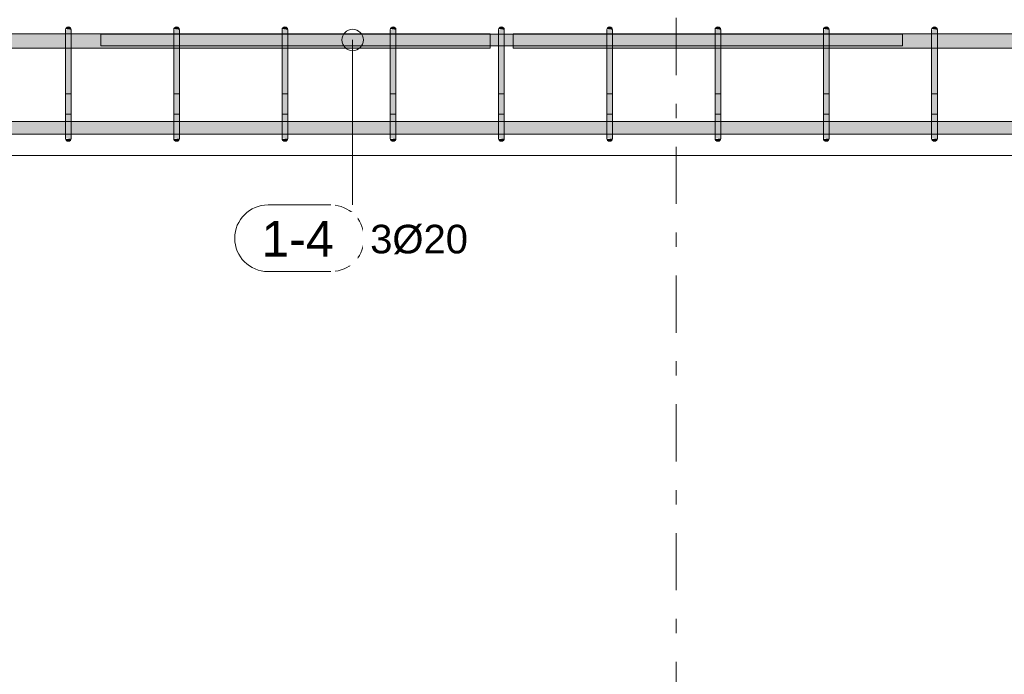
# Model space of a CAD drawing. Header units: millimetres. Extents: x 4307 to 42792, y 1610 to 10025.
# Tile 120 of 256: x 16823 to 18543, y 7764 to 8908. Entities that reach past the tile are written whole.
import ezdxf

# ---------------------------------------------------------------- set-up
doc = ezdxf.new("R2010")
doc.units = ezdxf.units.MM
doc.linetypes.add('Čára osnovy', pattern=[225, 100, -50, 25, -50])
for name, color, linetype, lineweight in [('S-BEAM', 12, 'Continuous', 9), ('S-GRID', 1, 'Continuous', 5), ('S-RBAR', 171, 'Continuous', 5), ('S-RBAR-IDEN', 171, 'Continuous', 5)]:
    doc.layers.add(name, color=color, linetype=linetype, lineweight=lineweight)
doc.styles.add('Arial', font='arial.ttf', dxfattribs={"height": 50})
doc.styles.add('Arial_1', font='arial.ttf', dxfattribs={"height": 62.5})

# ---------------------------------------------------------------- blocks, each defined once
blk = doc.blocks.new('Popisek výztuže - _Typ_ množství_PRAVÝ-500031-V1')
at = {"layer": 'S-RBAR-IDEN'}
for p, q in [((6694.5, 8583.8), (6584.8, 8583.8)), ((6584.8, 8467.4), (6694.5, 8467.4))]:
    blk.add_line(p, q, dxfattribs=at)
for centre, start, end in [((6584.8, 8525.6), 90, 270), ((6694.5, 8525.6), 277.6434, 82.3566)]:
    blk.add_arc(centre, 58.2, start, end, dxfattribs=at)

msp = doc.modelspace()

# ---------------------------------------------------------------- hatches: boundary and pattern name
at = {"layer": 'S-RBAR'}
for points in [[(16913.2, 8890), (16913, 8891.3), (16912.5, 8892.5), (16911.7, 8893.5), (16910.7, 8894.3), (16909.5, 8894.8), (16908.2, 8895), (16906.9, 8894.8), (16905.7, 8894.3), (16904.7, 8893.5), (16903.9, 8892.5), (16903.4, 8891.3), (16913, 8890)], [(17102.3, 8890), (17102.1, 8891.3), (17101.6, 8892.5), (17100.8, 8893.5), (17099.8, 8894.3), (17098.6, 8894.8), (17097.3, 8895), (17096, 8894.8), (17094.8, 8894.3), (17093.8, 8893.5), (17093, 8892.5), (17092.5, 8891.3), (17102.1, 8890)], [(17291.4, 8890), (17291.2, 8891.3), (17290.7, 8892.5), (17289.9, 8893.5), (17288.9, 8894.3), (17287.7, 8894.8), (17285.9, 8894.9), (17285.1, 8894.8), (17283.9, 8894.3), (17282.8, 8893.5), (17282, 8892.5), (17281.5, 8891.3), (17291.2, 8890)], [(17480.4, 8890), (17480.3, 8891.3), (17479.8, 8892.5), (17479, 8893.5), (17477.9, 8894.3), (17476.7, 8894.8), (17475.4, 8895), (17474.2, 8894.8), (17472.9, 8894.3), (17471.9, 8893.5), (17471.1, 8892.5), (17470.6, 8891.3), (17480.3, 8890)], [(17669.5, 8890), (17669.4, 8891.3), (17668.9, 8892.5), (17668.1, 8893.5), (17667, 8894.3), (17665.8, 8894.8), (17664.5, 8895), (17663.2, 8894.8), (17662, 8894.3), (17661, 8893.5), (17660.2, 8892.5), (17659.7, 8891.3), (17669.4, 8890)], [(17858.6, 8890), (17858.4, 8891.3), (17857.9, 8892.5), (17857.1, 8893.5), (17856.1, 8894.3), (17854.9, 8894.8), (17853.6, 8895), (17852.3, 8894.8), (17851.1, 8894.3), (17850.1, 8893.5), (17849.3, 8892.5), (17848.8, 8891.3), (17858.4, 8890)], [(18047.7, 8890), (18047.5, 8891.3), (18047, 8892.5), (18046.2, 8893.5), (18045.2, 8894.3), (18044, 8894.8), (18042.7, 8895), (18041.4, 8894.8), (18040.2, 8894.3), (18039.2, 8893.5), (18038.4, 8892.5), (18037.9, 8891.3), (18047.5, 8890)], [(18236.8, 8890), (18236.6, 8891.3), (18236.1, 8892.5), (18235.3, 8893.5), (18234.3, 8894.3), (18233.1, 8894.8), (18231.8, 8895), (18230.5, 8894.8), (18229.3, 8894.3), (18228.2, 8893.5), (18227.4, 8892.5), (18226.9, 8891.3), (18236.6, 8890)], [(18425.9, 8890), (18425.7, 8891.3), (18425.2, 8892.5), (18424.4, 8893.5), (18423.4, 8894.3), (18422.1, 8894.8), (18420.9, 8895), (18419.6, 8894.8), (18418.4, 8894.3), (18417.3, 8893.5), (18416.5, 8892.5), (18416, 8891.3), (18425.7, 8890)], [(16913.2, 8865), (16913.2, 8890), (16903.2, 8890), (16903.2, 8865)], [(17102.3, 8865), (17102.3, 8890), (17092.3, 8890), (17092.3, 8865)], [(17285.9, 8865), (17291.4, 8865), (17291.4, 8890), (17281.4, 8890), (17281.4, 8865)], [(17480.4, 8865), (17480.4, 8890), (17470.4, 8890), (17470.4, 8865)], [(17669.5, 8865), (17669.5, 8890), (17659.5, 8890), (17659.5, 8865)], [(17858.6, 8865), (17858.6, 8890), (17848.6, 8890), (17848.6, 8865)], [(18047.7, 8865), (18047.7, 8890), (18037.7, 8890), (18037.7, 8865)], [(18228.3, 8865), (18236.8, 8865), (18236.8, 8890), (18226.8, 8890), (18226.8, 8865)], [(18425.9, 8865), (18425.9, 8890), (18415.9, 8890), (18415.9, 8865)], [(16913.2, 8725), (16913.2, 8865), (16903.2, 8865), (16903.2, 8725)], [(17102.3, 8725), (17102.3, 8865), (17092.3, 8865), (17092.3, 8725)], [(17285.9, 8725), (17291.4, 8725), (17291.4, 8865), (17281.4, 8865), (17281.4, 8725)], [(17480.4, 8725), (17480.4, 8865), (17470.4, 8865), (17470.4, 8725)], [(17669.5, 8725), (17669.5, 8865), (17659.5, 8865), (17659.5, 8725)], [(17858.6, 8725), (17858.6, 8865), (17848.6, 8865), (17848.6, 8725)], [(18047.7, 8725), (18047.7, 8865), (18037.7, 8865), (18037.7, 8725)], [(18228.3, 8725), (18236.8, 8725), (18236.8, 8865), (18226.8, 8865), (18226.8, 8725)], [(18425.9, 8725), (18425.9, 8865), (18415.9, 8865), (18415.9, 8725)], [(16908.2, 8695), (16909.5, 8695.2), (16910.7, 8695.7), (16911.7, 8696.5), (16912.5, 8697.5), (16913, 8698.7), (16913, 8700), (16903.4, 8698.7), (16903.9, 8697.5), (16904.7, 8696.5), (16905.7, 8695.7), (16906.9, 8695.2)], [(17097.3, 8695), (17098.6, 8695.2), (17099.8, 8695.7), (17100.8, 8696.5), (17101.6, 8697.5), (17102.1, 8698.7), (17102.1, 8700), (17092.5, 8698.7), (17093, 8697.5), (17093.8, 8696.5), (17094.8, 8695.7), (17096, 8695.2)], [(17286.4, 8695), (17287.7, 8695.2), (17288.9, 8695.7), (17289.9, 8696.5), (17290.7, 8697.5), (17291.2, 8698.7), (17291.2, 8700), (17281.5, 8698.7), (17282, 8697.5), (17282.8, 8696.5), (17283.9, 8695.7), (17285.9, 8695.1)], [(17475.4, 8695), (17476.7, 8695.2), (17477.9, 8695.7), (17479, 8696.5), (17479.8, 8697.5), (17480.3, 8698.7), (17480.3, 8700), (17470.6, 8698.7), (17471.1, 8697.5), (17471.9, 8696.5), (17472.9, 8695.7), (17474.2, 8695.2)], [(17664.5, 8695), (17665.8, 8695.2), (17667, 8695.7), (17668.1, 8696.5), (17668.9, 8697.5), (17669.4, 8698.7), (17669.4, 8700), (17659.7, 8698.7), (17660.2, 8697.5), (17661, 8696.5), (17662, 8695.7), (17663.2, 8695.2)], [(17853.6, 8695), (17854.9, 8695.2), (17856.1, 8695.7), (17857.1, 8696.5), (17857.9, 8697.5), (17858.4, 8698.7), (17858.4, 8700), (17848.8, 8698.7), (17849.3, 8697.5), (17850.1, 8696.5), (17851.1, 8695.7), (17852.3, 8695.2)], [(18042.7, 8695), (18044, 8695.2), (18045.2, 8695.7), (18046.2, 8696.5), (18047, 8697.5), (18047.5, 8698.7), (18047.5, 8700), (18037.9, 8698.7), (18038.4, 8697.5), (18039.2, 8696.5), (18040.2, 8695.7), (18041.4, 8695.2)], [(18231.8, 8695), (18233.1, 8695.2), (18234.3, 8695.7), (18235.3, 8696.5), (18236.1, 8697.5), (18236.6, 8698.7), (18236.6, 8700), (18226.9, 8698.7), (18227.4, 8697.5), (18228.3, 8696.4), (18229.3, 8695.7), (18230.5, 8695.2)], [(18420.9, 8695), (18422.1, 8695.2), (18423.4, 8695.7), (18424.7, 8696.8), (18425.2, 8697.5), (18425.7, 8698.7), (18425.9, 8700), (18416, 8698.7), (18416.5, 8697.5), (18417.3, 8696.5), (18418.4, 8695.7), (18419.6, 8695.2)]]:
    msp.add_hatch(color=7, dxfattribs=at).paths.add_polyline_path(points)
h = msp.add_hatch(color=7, dxfattribs=at)
h.paths.add_polyline_path([(12385, 8857.8), (12548.6, 8857.8), (12548.6, 8882.8), (12385, 8882.8), (12385, 8879.1)])
h.paths.add_polyline_path([(15035, 8857.8), (15035, 8882.8), (14995, 8882.8), (14995, 8857.8), (15008.5, 8857.8)])
h.paths.add_polyline_path([(17600.1, 8857.8), (17645, 8857.8), (17645, 8882.8), (17480.4, 8882.8), (17480.4, 8857.8), (17521.5, 8857.8)])
h.paths.add_polyline_path([(15145, 8857.8), (15185, 8857.8), (15185, 8882.8), (15145, 8882.8), (15145, 8865)])
h.paths.add_polyline_path([(12558.6, 8857.8), (12737.7, 8857.8), (12737.7, 8882.8), (12558.6, 8882.8), (12558.6, 8865)])
h.paths.add_polyline_path([(15095, 8857.8), (15135, 8857.8), (15135, 8882.8), (15095, 8882.8), (15095, 8865)])
h.paths.add_polyline_path([(15085, 8857.8), (15085, 8882.8), (15045, 8882.8), (15045, 8857.8)])
h.paths.add_polyline_path([(17470.4, 8857.8), (17470.4, 8882.8), (17291.4, 8882.8), (17291.4, 8857.8), (17443, 8857.8)])
h.paths.add_polyline_path([(14935, 8857.8), (14935, 8882.8), (14895, 8882.8), (14895, 8857.8), (14929.9, 8857.8)])
h.paths.add_polyline_path([(15195, 8857.8), (15235, 8857.8), (15235, 8882.8), (15195, 8882.8), (15195, 8865)])
h.paths.add_polyline_path([(12747.7, 8857.8), (12926.8, 8857.8), (12926.8, 8882.8), (12747.7, 8882.8), (12747.7, 8865)])
h.paths.add_polyline_path([(14985, 8857.8), (14985, 8882.8), (14945, 8882.8), (14945, 8857.8)])
h.paths.add_polyline_path([(17281.4, 8857.8), (17281.4, 8882.8), (17102.3, 8882.8), (17102.3, 8857.8), (17128.9, 8857.8)])
h.paths.add_polyline_path([(15295, 8857.8), (15335, 8857.8), (15335, 8882.8), (15295, 8882.8), (15295, 8865)])
h.paths.add_polyline_path([(15245, 8857.8), (15285, 8857.8), (15285, 8882.8), (15245, 8882.8), (15245, 8865)])
h.paths.add_polyline_path([(14885, 8857.8), (14885, 8882.8), (14845, 8882.8), (14845, 8857.8), (14851.4, 8857.8)])
h.paths.add_polyline_path([(12936.8, 8857.8), (13115.9, 8857.8), (13115.9, 8882.8), (12936.8, 8882.8), (12936.8, 8865)])
h.paths.add_polyline_path([(14785, 8857.8), (14785, 8882.8), (14745, 8882.8), (14745, 8857.8), (14772.9, 8857.8)])
h.paths.add_polyline_path([(15395, 8857.8), (15485, 8857.8), (15485, 8882.8), (15395, 8882.8), (15395, 8865)])
h.paths.add_polyline_path([(17092.3, 8857.8), (17092.3, 8882.8), (16913.2, 8882.8), (16913.2, 8857.8), (17050.3, 8857.8)])
h.paths.add_polyline_path([(15345, 8857.8), (15385, 8857.8), (15385, 8882.8), (15345, 8882.8), (15345, 8865)])
h.paths.add_polyline_path([(14835, 8857.8), (14835, 8882.8), (14795, 8882.8), (14795, 8857.8)])
h.paths.add_polyline_path([(14735, 8857.8), (14735, 8882.8), (14695, 8882.8), (14695, 8857.8)])
h.paths.add_polyline_path([(13125.9, 8857.8), (13286.8, 8857.8), (13286.8, 8882.8), (13125.9, 8882.8), (13125.9, 8865)])
h.paths.add_polyline_path([(13296.8, 8857.8), (13382.8, 8857.8), (13382.8, 8882.8), (13296.8, 8882.8), (13296.8, 8865)])
h.paths.add_polyline_path([(15495, 8857.8), (15581, 8857.8), (15581, 8882.8), (15495, 8882.8), (15495, 8865)])
h.paths.add_polyline_path([(16903.2, 8857.8), (16903.2, 8882.8), (16743.2, 8882.8), (16743.2, 8857.8), (16893.3, 8857.8)])
h.paths.add_polyline_path([(14635, 8857.8), (14635, 8882.8), (14545, 8882.8), (14545, 8857.8), (14615.8, 8857.8)])
h.paths.add_polyline_path([(15591, 8857.8), (15677, 8857.8), (15677, 8882.8), (15591, 8882.8), (15591, 8865)])
h.paths.add_polyline_path([(16733.2, 8857.8), (16733.2, 8882.8), (16647.2, 8882.8), (16647.2, 8857.8), (16657.7, 8857.8)])
h.paths.add_polyline_path([(14685, 8857.8), (14685, 8882.8), (14645, 8882.8), (14645, 8857.8)])
h.paths.add_polyline_path([(15687, 8857.8), (15773, 8857.8), (15773, 8882.8), (15687, 8882.8), (15687, 8865)])
h.paths.add_polyline_path([(13392.8, 8857.8), (13478.8, 8857.8), (13478.8, 8882.8), (13392.8, 8882.8), (13392.8, 8865)])
h.paths.add_polyline_path([(14535, 8857.8), (14535, 8882.8), (14449, 8882.8), (14449, 8857.8), (14458.7, 8857.8)])
h.paths.add_polyline_path([(15783, 8857.8), (15869.1, 8857.8), (15869.1, 8882.8), (15783, 8882.8), (15783, 8865)])
h.paths.add_polyline_path([(16637.2, 8857.8), (16637.2, 8882.8), (16551.2, 8882.8), (16551.2, 8857.8), (16579.1, 8857.8)])
h.paths.add_polyline_path([(14439, 8857.8), (14439, 8882.8), (14353, 8882.8), (14353, 8857.8), (14380.2, 8857.8)])
h.paths.add_polyline_path([(13488.8, 8857.8), (13574.8, 8857.8), (13574.8, 8882.8), (13488.8, 8882.8), (13488.8, 8865)])
h.paths.add_polyline_path([(14343, 8857.8), (14343, 8882.8), (14257, 8882.8), (14257, 8857.8), (14301.7, 8857.8)])
h.paths.add_polyline_path([(15879.1, 8857.8), (15965.1, 8857.8), (15965.1, 8882.8), (15879.1, 8882.8), (15879.1, 8865)])
h.paths.add_polyline_path([(14247, 8857.8), (14247, 8882.8), (14160.9, 8882.8), (14160.9, 8857.8), (14223.1, 8857.8)])
h.paths.add_polyline_path([(13584.8, 8857.8), (13670.9, 8857.8), (13670.9, 8882.8), (13584.8, 8882.8), (13584.8, 8865)])
h.paths.add_polyline_path([(15975.1, 8857.8), (16061.1, 8857.8), (16061.1, 8882.8), (15975.1, 8882.8), (15975.1, 8865)])
h.paths.add_polyline_path([(16541.2, 8857.8), (16541.2, 8882.8), (16455.2, 8882.8), (16455.2, 8857.8), (16500.6, 8857.8)])
h.paths.add_polyline_path([(14150.9, 8857.8), (14150.9, 8882.8), (14064.9, 8882.8), (14064.9, 8857.8), (14144.6, 8857.8)])
h.paths.add_polyline_path([(16071.1, 8857.8), (16157.1, 8857.8), (16157.1, 8882.8), (16071.1, 8882.8), (16071.1, 8865)])
h.paths.add_polyline_path([(16445.2, 8857.8), (16445.2, 8882.8), (16359.1, 8882.8), (16359.1, 8857.8), (16422.1, 8857.8)])
h.paths.add_polyline_path([(14054.9, 8857.8), (14054.9, 8882.8), (13968.9, 8882.8), (13968.9, 8857.8), (13987.5, 8857.8)])
h.paths.add_polyline_path([(16167.1, 8857.8), (16253.1, 8857.8), (16253.1, 8882.8), (16167.1, 8882.8), (16167.1, 8865)])
h.paths.add_polyline_path([(13958.9, 8857.8), (13958.9, 8882.8), (13872.9, 8882.8), (13872.9, 8857.8), (13909, 8857.8)])
h.paths.add_polyline_path([(13680.9, 8857.8), (13766.9, 8857.8), (13766.9, 8882.8), (13680.9, 8882.8), (13680.9, 8865)])
h.paths.add_polyline_path([(13776.9, 8857.8), (13862.9, 8857.8), (13862.9, 8882.8), (13776.9, 8882.8), (13776.9, 8865)])
h.paths.add_polyline_path([(16263.1, 8857.8), (16349.1, 8857.8), (16349.1, 8882.8), (16263.1, 8882.8), (16263.1, 8865)])
h = msp.add_hatch(color=7, dxfattribs=at)
h.paths.add_polyline_path([(17685, 8862.1), (17685, 8882.1), (17669.5, 8882.1), (17669.5, 8862.1), (17678.6, 8862.1)])
h.paths.add_polyline_path([(17645, 8862.1), (17659.5, 8862.1), (17659.5, 8882.1), (17645, 8882.1), (17645, 8865)])
h = msp.add_hatch(color=7, dxfattribs=at)
h.paths.add_polyline_path([(20245, 8857.8), (20285, 8857.8), (20285, 8882.8), (20245, 8882.8), (20245, 8865)])
h.paths.add_polyline_path([(17757.1, 8857.8), (17848.6, 8857.8), (17848.6, 8882.8), (17685, 8882.8), (17685, 8857.8)])
h.paths.add_polyline_path([(17858.6, 8857.8), (18037.7, 8857.8), (18037.7, 8882.8), (17858.6, 8882.8), (17858.6, 8865)])
h.paths.add_polyline_path([(22355.4, 8857.8), (22355.4, 8882.8), (22182.9, 8882.8), (22182.9, 8857.8), (22312, 8857.8)])
h.paths.add_polyline_path([(18047.7, 8857.8), (18226.8, 8857.8), (18226.8, 8882.8), (18047.7, 8882.8), (18047.7, 8865)])
h.paths.add_polyline_path([(18236.8, 8857.8), (18415.9, 8857.8), (18415.9, 8882.8), (18236.8, 8882.8), (18236.8, 8865)])
h.paths.add_polyline_path([(18425.9, 8857.8), (18586.8, 8857.8), (18586.8, 8882.8), (18425.9, 8882.8), (18425.9, 8865)])
h.paths.add_polyline_path([(18596.8, 8857.8), (18682.8, 8857.8), (18682.8, 8882.8), (18596.8, 8882.8), (18596.8, 8865)])
h.paths.add_polyline_path([(22172.9, 8857.8), (22172.9, 8882.8), (22000.4, 8882.8), (22000.4, 8857.8), (22155, 8857.8)])
h.paths.add_polyline_path([(18692.8, 8857.8), (18778.8, 8857.8), (18778.8, 8882.8), (18692.8, 8882.8), (18692.8, 8865)])
h.paths.add_polyline_path([(18788.8, 8857.8), (18874.8, 8857.8), (18874.8, 8882.8), (18788.8, 8882.8), (18788.8, 8865)])
h.paths.add_polyline_path([(18884.8, 8857.8), (18970.9, 8857.8), (18970.9, 8882.8), (18884.8, 8882.8), (18884.8, 8865)])
h.paths.add_polyline_path([(18980.9, 8857.8), (19066.9, 8857.8), (19066.9, 8882.8), (18980.9, 8882.8), (18980.9, 8865)])
h.paths.add_polyline_path([(19076.9, 8857.8), (19162.9, 8857.8), (19162.9, 8882.8), (19076.9, 8882.8), (19076.9, 8865)])
h.paths.add_polyline_path([(21990.4, 8857.8), (21990.4, 8882.8), (21817.9, 8882.8), (21817.9, 8857.8), (21919.4, 8857.8)])
h.paths.add_polyline_path([(19172.9, 8857.8), (19258.9, 8857.8), (19258.9, 8882.8), (19172.9, 8882.8), (19172.9, 8865)])
h.paths.add_polyline_path([(19268.9, 8857.8), (19354.9, 8857.8), (19354.9, 8882.8), (19268.9, 8882.8), (19268.9, 8865)])
h.paths.add_polyline_path([(19364.9, 8857.8), (19450.9, 8857.8), (19450.9, 8882.8), (19364.9, 8882.8), (19364.9, 8865)])
h.paths.add_polyline_path([(19460.9, 8857.8), (19547, 8857.8), (19547, 8882.8), (19460.9, 8882.8), (19460.9, 8865)])
h.paths.add_polyline_path([(19557, 8857.8), (19643, 8857.8), (19643, 8882.8), (19557, 8882.8), (19557, 8865)])
h.paths.add_polyline_path([(21807.9, 8857.8), (21807.9, 8882.8), (21658.6, 8882.8), (21658.6, 8857.8), (21762.3, 8857.8)])
h.paths.add_polyline_path([(19653, 8857.8), (19739, 8857.8), (19739, 8882.8), (19653, 8882.8), (19653, 8865)])
h.paths.add_polyline_path([(19749, 8857.8), (19835, 8857.8), (19835, 8882.8), (19749, 8882.8), (19749, 8865)])
h.paths.add_polyline_path([(19845, 8857.8), (19935, 8857.8), (19935, 8882.8), (19845, 8882.8), (19845, 8865)])
h.paths.add_polyline_path([(19945, 8857.8), (19985, 8857.8), (19985, 8882.8), (19945, 8882.8), (19945, 8865)])
h.paths.add_polyline_path([(19995, 8857.8), (20035, 8857.8), (20035, 8882.8), (19995, 8882.8), (19995, 8865)])
h.paths.add_polyline_path([(21648.6, 8857.8), (21648.6, 8882.8), (21562.6, 8882.8), (21562.6, 8857.8), (21605.2, 8857.8)])
h.paths.add_polyline_path([(20095, 8857.8), (20135, 8857.8), (20135, 8882.8), (20095, 8882.8), (20095, 8865)])
h.paths.add_polyline_path([(20045, 8857.8), (20085, 8857.8), (20085, 8882.8), (20045, 8882.8), (20045, 8865)])
h.paths.add_polyline_path([(20145, 8857.8), (20185, 8857.8), (20185, 8882.8), (20145, 8882.8), (20145, 8865)])
h.paths.add_polyline_path([(20195, 8857.8), (20235, 8857.8), (20235, 8882.8), (20195, 8882.8), (20195, 8865)])
h.paths.add_polyline_path([(21552.6, 8857.8), (21552.6, 8882.8), (21466.7, 8882.8), (21466.7, 8857.8), (21526.7, 8857.8)])
h.paths.add_polyline_path([(20345, 8857.8), (20385, 8857.8), (20385, 8882.8), (20345, 8882.8), (20345, 8865)])
h.paths.add_polyline_path([(20295, 8857.8), (20335, 8857.8), (20335, 8882.8), (20295, 8882.8), (20295, 8865)])
h.paths.add_polyline_path([(20395, 8857.8), (20435, 8857.8), (20435, 8882.8), (20395, 8882.8), (20395, 8865)])
h.paths.add_polyline_path([(21456.7, 8857.8), (21456.7, 8882.8), (21370.7, 8882.8), (21370.7, 8857.8), (21448.2, 8857.8)])
h.paths.add_polyline_path([(20495, 8857.8), (20535, 8857.8), (20535, 8882.8), (20495, 8882.8), (20495, 8865)])
h.paths.add_polyline_path([(20445, 8857.8), (20485, 8857.8), (20485, 8882.8), (20445, 8882.8), (20445, 8865)])
h.paths.add_polyline_path([(20545, 8857.8), (20585, 8857.8), (20585, 8882.8), (20545, 8882.8), (20545, 8865)])
h.paths.add_polyline_path([(20645, 8857.8), (20685, 8857.8), (20685, 8882.8), (20645, 8882.8), (20645, 8865)])
h.paths.add_polyline_path([(20595, 8857.8), (20635, 8857.8), (20635, 8882.8), (20595, 8882.8), (20595, 8865)])
h.paths.add_polyline_path([(20695, 8857.8), (20785, 8857.8), (20785, 8882.8), (20695, 8882.8), (20695, 8865)])
h.paths.add_polyline_path([(20795, 8857.8), (20881, 8857.8), (20881, 8882.8), (20795, 8882.8), (20795, 8865)])
h.paths.add_polyline_path([(21360.7, 8857.8), (21360.7, 8882.8), (21274.8, 8882.8), (21274.8, 8857.8), (21291.1, 8857.8)])
h.paths.add_polyline_path([(20891, 8857.8), (20976.9, 8857.8), (20976.9, 8882.8), (20891, 8882.8), (20891, 8865)])
h.paths.add_polyline_path([(20986.9, 8857.8), (21072.9, 8857.8), (21072.9, 8882.8), (20986.9, 8882.8), (20986.9, 8865)])
h.paths.add_polyline_path([(21082.9, 8857.8), (21168.8, 8857.8), (21168.8, 8882.8), (21082.9, 8882.8), (21082.9, 8865)])
h.paths.add_polyline_path([(21178.8, 8857.8), (21264.8, 8857.8), (21264.8, 8882.8), (21178.8, 8882.8), (21178.8, 8865)])
h = msp.add_hatch(color=7, dxfattribs=at)
h.paths.add_polyline_path([(17659.5, 8707.6), (17659.5, 8729.6), (17480.4, 8729.6), (17480.4, 8707.6), (17639.3, 8707.6)])
h.paths.add_polyline_path([(16743.2, 8707.6), (16903.2, 8707.9), (16903.2, 8729.6), (16743.2, 8729.6), (16743.2, 8707.9)])
h.paths.add_polyline_path([(16733.2, 8707.6), (16733.2, 8729.6), (16647.2, 8729.6), (16647.2, 8707.6), (16696.9, 8707.6)])
h.paths.add_polyline_path([(15045, 8707.6), (15085, 8707.9), (15085, 8729.6), (15045, 8729.6), (15045, 8707.9)])
h.paths.add_polyline_path([(16913.2, 8707.6), (17092.3, 8707.9), (17092.3, 8729.6), (16913.2, 8729.6), (16913.2, 8707.9)])
h.paths.add_polyline_path([(16637.2, 8707.6), (16637.2, 8729.6), (16551.2, 8729.6), (16551.2, 8707.6), (16618.4, 8707.6)])
h.paths.add_polyline_path([(20285, 8707.6), (20285, 8729.6), (20245, 8729.6), (20245, 8707.6), (20270.2, 8707.6)])
h.paths.add_polyline_path([(17102.3, 8707.6), (17281.4, 8707.9), (17281.4, 8729.6), (17102.3, 8729.6), (17102.3, 8707.9)])
h.paths.add_polyline_path([(16541.2, 8707.6), (16541.2, 8729.6), (16455.2, 8729.6), (16455.2, 8707.6), (16539.9, 8707.6)])
h.paths.add_polyline_path([(20302.3, 8707.6), (20302.3, 8729.6), (20295, 8729.6), (20295, 8707.6)])
h.paths.add_polyline_path([(17291.4, 8707.6), (17470.4, 8707.9), (17470.4, 8729.6), (17291.4, 8729.6), (17291.4, 8707.9)])
h.paths.add_polyline_path([(15027.7, 8707.6), (15035, 8707.9), (15035, 8729.6), (15027.7, 8729.6), (15027.7, 8707.9)])
h.paths.add_polyline_path([(16445.2, 8707.6), (16445.2, 8729.6), (16359.1, 8729.6), (16359.1, 8707.6), (16422.1, 8707.6)])
h.paths.add_polyline_path([(17669.5, 8707.6), (17848.6, 8707.9), (17848.6, 8729.6), (17669.5, 8729.6), (17669.5, 8707.9)])
h.paths.add_polyline_path([(16349.1, 8707.6), (16349.1, 8729.6), (16263.1, 8729.6), (16263.1, 8707.6), (16343.5, 8707.6)])
h.paths.add_polyline_path([(15095, 8707.6), (15135, 8707.9), (15135, 8729.6), (15095, 8729.6), (15095, 8707.9)])
h.paths.add_polyline_path([(17858.6, 8707.6), (18037.7, 8707.9), (18037.7, 8729.6), (17858.6, 8729.6), (17858.6, 8707.9)])
h.paths.add_polyline_path([(15145, 8707.6), (15185, 8707.9), (15185, 8729.6), (15145, 8729.6), (15145, 8707.9)])
h.paths.add_polyline_path([(18047.7, 8707.6), (18226.8, 8707.9), (18226.8, 8729.6), (18047.7, 8729.6), (18047.7, 8707.9)])
h.paths.add_polyline_path([(20235, 8707.6), (20235, 8729.6), (20195, 8729.6), (20195, 8707.6), (20230.9, 8707.6)])
h.paths.add_polyline_path([(16253.1, 8707.6), (16253.1, 8729.6), (16167.1, 8729.6), (16167.1, 8707.6), (16225.7, 8707.6)])
h.paths.add_polyline_path([(16157.1, 8707.6), (16157.1, 8729.6), (16071.1, 8729.6), (16071.1, 8707.6), (16147.2, 8707.6)])
h.paths.add_polyline_path([(18236.8, 8707.6), (18415.9, 8707.9), (18415.9, 8729.6), (18236.8, 8729.6), (18236.8, 8707.9)])
h.paths.add_polyline_path([(18425.9, 8707.6), (18586.8, 8707.9), (18586.8, 8729.6), (18425.9, 8729.6), (18425.9, 8707.9)])
h.paths.add_polyline_path([(20185, 8707.6), (20185, 8729.6), (20145, 8729.6), (20145, 8707.6), (20152.4, 8707.6)])
h.paths.add_polyline_path([(18596.8, 8707.6), (18682.8, 8707.9), (18682.8, 8729.6), (18596.8, 8729.6), (18596.8, 8707.9)])
h.paths.add_polyline_path([(20135, 8707.6), (20135, 8729.6), (20095, 8729.6), (20095, 8707.6), (20113.1, 8707.6)])
h.paths.add_polyline_path([(18692.8, 8707.6), (18778.8, 8707.9), (18778.8, 8729.6), (18692.8, 8729.6), (18692.8, 8707.9)])
h.paths.add_polyline_path([(16061.1, 8707.6), (16061.1, 8729.6), (15975.1, 8729.6), (15975.1, 8707.6), (16029.4, 8707.6)])
h.paths.add_polyline_path([(15965.1, 8707.6), (15965.1, 8729.6), (15879.1, 8729.6), (15879.1, 8707.6), (15950.9, 8707.6)])
h.paths.add_polyline_path([(18788.8, 8707.6), (18874.8, 8707.9), (18874.8, 8729.6), (18788.8, 8729.6), (18788.8, 8707.9)])
h.paths.add_polyline_path([(18884.8, 8707.6), (18970.9, 8707.9), (18970.9, 8729.6), (18884.8, 8729.6), (18884.8, 8707.9)])
h.paths.add_polyline_path([(15195, 8707.6), (15235, 8707.9), (15235, 8729.6), (15195, 8729.6), (15195, 8707.9)])
h.paths.add_polyline_path([(18980.9, 8707.6), (19066.9, 8707.9), (19066.9, 8729.6), (18980.9, 8729.6), (18980.9, 8707.9)])
h.paths.add_polyline_path([(15869.1, 8707.6), (15869.1, 8729.6), (15783, 8729.6), (15783, 8707.6), (15833.1, 8707.6)])
h.paths.add_polyline_path([(15773, 8707.6), (15773, 8729.6), (15687, 8729.6), (15687, 8707.6), (15754.5, 8707.6)])
h.paths.add_polyline_path([(19076.9, 8707.6), (19162.9, 8707.9), (19162.9, 8729.6), (19076.9, 8729.6), (19076.9, 8707.9)])
h.paths.add_polyline_path([(20085, 8707.6), (20085, 8729.6), (20045, 8729.6), (20045, 8707.6), (20073.8, 8707.6)])
h.paths.add_polyline_path([(15677, 8707.6), (15677, 8729.6), (15591, 8729.6), (15591, 8707.6), (15676, 8707.6)])
h.paths.add_polyline_path([(19172.9, 8707.6), (19258.9, 8707.9), (19258.9, 8729.6), (19172.9, 8729.6), (19172.9, 8707.9)])
h.paths.add_polyline_path([(19268.9, 8707.6), (19354.9, 8707.9), (19354.9, 8729.6), (19268.9, 8729.6), (19268.9, 8707.9)])
h.paths.add_polyline_path([(20035, 8707.6), (20035, 8729.6), (19995, 8729.6), (19995, 8707.6), (20034.6, 8707.6)])
h.paths.add_polyline_path([(15581, 8707.6), (15581, 8729.6), (15495, 8729.6), (15495, 8707.6), (15558.2, 8707.6)])
h.paths.add_polyline_path([(19364.9, 8707.6), (19450.9, 8707.9), (19450.9, 8729.6), (19364.9, 8729.6), (19364.9, 8707.9)])
h.paths.add_polyline_path([(19460.9, 8707.6), (19547, 8707.9), (19547, 8729.6), (19460.9, 8729.6), (19460.9, 8707.9)])
h.paths.add_polyline_path([(19985, 8707.6), (19985, 8729.6), (19945, 8729.6), (19945, 8707.6), (19956, 8707.6)])
h.paths.add_polyline_path([(15485, 8707.6), (15485, 8729.6), (15395, 8729.6), (15395, 8707.6), (15479.7, 8707.6)])
h.paths.add_polyline_path([(19557, 8707.6), (19643, 8707.9), (19643, 8729.6), (19557, 8729.6), (19557, 8707.9)])
h.paths.add_polyline_path([(15385, 8707.6), (15385, 8729.6), (15345, 8729.6), (15345, 8707.6), (15361.9, 8707.6)])
h.paths.add_polyline_path([(19653, 8707.6), (19739, 8707.9), (19739, 8729.6), (19653, 8729.6), (19653, 8707.9)])
h.paths.add_polyline_path([(15245, 8707.6), (15285, 8707.9), (15285, 8729.6), (15245, 8729.6), (15245, 8707.9)])
h.paths.add_polyline_path([(19749, 8707.6), (19835, 8707.9), (19835, 8729.6), (19749, 8729.6), (19749, 8707.9)])
h.paths.add_polyline_path([(15295, 8707.6), (15335, 8707.9), (15335, 8729.6), (15295, 8729.6), (15295, 8707.9)])
h.paths.add_polyline_path([(19845, 8707.6), (19935, 8707.9), (19935, 8729.6), (19845, 8729.6), (19845, 8707.9)])
h = msp.add_hatch(color=7, dxfattribs=at)
h.paths.add_polyline_path([(16913.2, 8703.1), (16913.2, 8703.7), (16911.8, 8703.9), (16911, 8703.5)])
h.paths.add_polyline_path([(16907.7, 8705.5), (16906, 8707.5), (16903.2, 8707.9), (16903.2, 8706.8)])
h.paths.add_polyline_path([(16913.2, 8711.7), (16913.2, 8713.4), (16903.2, 8715.4), (16907.9, 8711.9)])
h.paths.add_polyline_path([(16911.2, 8724), (16913.2, 8724.2), (16913.2, 8725), (16903.2, 8725), (16903.2, 8724)])
h = msp.add_hatch(color=7, dxfattribs=at)
h.paths.add_polyline_path([(16913.2, 8700), (16913.2, 8703.1), (16911, 8703.5), (16911.8, 8703.9), (16913.2, 8703.7), (16913.2, 8711.7), (16908.7, 8712), (16903.2, 8715.4), (16903.2, 8708.1), (16906.2, 8707.3), (16907.7, 8705.5), (16903.2, 8706.8), (16903.4, 8701), (16905.3, 8700.9), (16909.5, 8700.4)])
h.paths.add_polyline_path([(16913.2, 8700), (16903.2, 8700.9), (16903.4, 8700), (16908.2, 8700)])
h.paths.add_polyline_path([(16913.2, 8713.4), (16913.2, 8724.2), (16911.2, 8724), (16903.2, 8724), (16903.2, 8715.4)])
h = msp.add_hatch(color=7, dxfattribs=at)
h.paths.add_polyline_path([(17102.3, 8703.1), (17102.3, 8703.7), (17100.9, 8703.9), (17100.1, 8703.5)])
h.paths.add_polyline_path([(17096.8, 8705.5), (17095.1, 8707.5), (17092.3, 8707.9), (17092.3, 8706.8)])
h.paths.add_polyline_path([(17102.3, 8711.7), (17102.3, 8713.4), (17092.3, 8715.4), (17097, 8711.9)])
h.paths.add_polyline_path([(17100.3, 8724), (17102.3, 8724.2), (17102.3, 8725), (17092.3, 8725), (17092.3, 8724)])
h = msp.add_hatch(color=7, dxfattribs=at)
h.paths.add_polyline_path([(17092.3, 8715.4), (17102.3, 8713.4), (17102.3, 8724.2), (17100.3, 8724), (17092.3, 8724), (17092.3, 8719.7)])
h.paths.add_polyline_path([(17102.3, 8700), (17102.3, 8703.1), (17100.1, 8703.5), (17100.9, 8703.9), (17102.3, 8703.7), (17102.3, 8711.7), (17097.8, 8712), (17092.3, 8715.4), (17092.3, 8708.1), (17095.3, 8707.3), (17096.8, 8705.5), (17092.3, 8706.8), (17092.5, 8701), (17094.4, 8700.9), (17098.6, 8700.4)])
h.paths.add_polyline_path([(17102.3, 8700), (17092.3, 8700.9), (17092.5, 8700), (17097.3, 8700)])
h = msp.add_hatch(color=7, dxfattribs=at)
h.paths.add_polyline_path([(17291.4, 8703.1), (17291.4, 8703.7), (17290, 8703.9), (17289.2, 8703.5)])
h.paths.add_polyline_path([(17285.9, 8705.5), (17284.2, 8707.5), (17281.4, 8707.9), (17281.4, 8706.8)])
h.paths.add_polyline_path([(17291.4, 8711.7), (17291.4, 8713.4), (17281.4, 8715.4), (17286.1, 8711.9)])
h.paths.add_polyline_path([(17285.9, 8724), (17291.4, 8724.2), (17291.4, 8725), (17281.4, 8725), (17281.4, 8724)])
h = msp.add_hatch(color=7, dxfattribs=at)
h.paths.add_polyline_path([(17281.4, 8715.4), (17291.4, 8713.4), (17291.4, 8724.2), (17289.3, 8724), (17281.4, 8724), (17281.4, 8719.7)])
h.paths.add_polyline_path([(17291.4, 8700), (17291.4, 8703.1), (17289.2, 8703.5), (17290, 8703.9), (17291.4, 8703.7), (17291.4, 8711.7), (17285.9, 8711.9), (17285.9, 8712.6), (17281.4, 8715.4), (17281.4, 8708.1), (17284.3, 8707.3), (17285.9, 8705.5), (17281.4, 8706.8), (17281.5, 8701), (17285.9, 8700.6), (17287.7, 8700.4)])
h.paths.add_polyline_path([(17285.9, 8700), (17291.4, 8700), (17281.4, 8700.9), (17281.5, 8700)])
h = msp.add_hatch(color=7, dxfattribs=at)
h.paths.add_polyline_path([(17480.4, 8703.1), (17480.4, 8703.7), (17479.1, 8703.9), (17478.2, 8703.5)])
h.paths.add_polyline_path([(17475, 8705.5), (17473.3, 8707.5), (17470.4, 8707.9), (17470.4, 8706.8)])
h.paths.add_polyline_path([(17480.4, 8711.7), (17480.4, 8713.4), (17470.4, 8715.4), (17475.2, 8711.9)])
h.paths.add_polyline_path([(17478.4, 8724), (17480.4, 8724.2), (17480.4, 8725), (17470.4, 8725), (17470.4, 8724)])
h = msp.add_hatch(color=7, dxfattribs=at)
h.paths.add_polyline_path([(17470.4, 8715.4), (17480.4, 8713.4), (17480.4, 8724.2), (17478.4, 8724), (17470.4, 8724), (17470.4, 8719.7)])
h.paths.add_polyline_path([(17480.4, 8700), (17480.4, 8703.1), (17478.2, 8703.5), (17479.1, 8703.9), (17480.4, 8703.7), (17480.4, 8711.7), (17475.9, 8712), (17470.4, 8715.4), (17470.4, 8708.1), (17473.4, 8707.3), (17475, 8705.5), (17470.4, 8706.8), (17470.6, 8701), (17472.5, 8700.9), (17476.7, 8700.4)])
h.paths.add_polyline_path([(17480.4, 8700), (17470.4, 8700.9), (17470.6, 8700), (17475.4, 8700)])
h = msp.add_hatch(color=7, dxfattribs=at)
h.paths.add_polyline_path([(17669.5, 8703.1), (17669.5, 8703.7), (17668.2, 8703.9), (17667.3, 8703.5)])
h.paths.add_polyline_path([(17664, 8705.5), (17662.4, 8707.5), (17659.5, 8707.9), (17659.5, 8706.8)])
h.paths.add_polyline_path([(17669.5, 8711.7), (17669.5, 8713.4), (17659.5, 8715.4), (17664.3, 8711.9)])
h.paths.add_polyline_path([(17667.5, 8724), (17669.5, 8724.2), (17669.5, 8725), (17659.5, 8725), (17659.5, 8724)])
h = msp.add_hatch(color=7, dxfattribs=at)
h.paths.add_polyline_path([(17669.5, 8700), (17669.5, 8703.1), (17667.3, 8703.5), (17668.2, 8703.9), (17669.5, 8703.7), (17669.5, 8711.7), (17665, 8712), (17659.5, 8715.4), (17659.5, 8708.1), (17662.5, 8707.3), (17664, 8705.5), (17659.5, 8706.8), (17659.7, 8701), (17661.6, 8700.9), (17665.8, 8700.4)])
h.paths.add_polyline_path([(17669.5, 8700), (17659.5, 8700.9), (17659.7, 8700), (17664.5, 8700)])
h.paths.add_polyline_path([(17669.5, 8713.4), (17669.5, 8724.2), (17667.5, 8724), (17659.5, 8724), (17659.5, 8715.4)])
h = msp.add_hatch(color=7, dxfattribs=at)
h.paths.add_polyline_path([(17858.6, 8703.1), (17858.6, 8703.7), (17857.3, 8703.9), (17856.4, 8703.5)])
h.paths.add_polyline_path([(17853.1, 8705.5), (17851.4, 8707.5), (17848.6, 8707.9), (17848.6, 8706.8)])
h.paths.add_polyline_path([(17858.6, 8711.7), (17858.6, 8713.4), (17848.6, 8715.4), (17853.3, 8711.9)])
h.paths.add_polyline_path([(17856.6, 8724), (17858.6, 8724.2), (17858.6, 8725), (17848.6, 8725), (17848.6, 8724)])
h = msp.add_hatch(color=7, dxfattribs=at)
h.paths.add_polyline_path([(17848.6, 8715.4), (17858.6, 8713.4), (17858.6, 8724.2), (17856.6, 8724), (17848.6, 8724), (17848.6, 8719.7)])
h.paths.add_polyline_path([(17858.6, 8700), (17858.6, 8703.1), (17856.4, 8703.5), (17857.3, 8703.9), (17858.6, 8703.7), (17858.6, 8711.7), (17854.1, 8712), (17848.6, 8715.4), (17848.6, 8708.1), (17851.6, 8707.3), (17853.1, 8705.5), (17848.6, 8706.8), (17848.8, 8701), (17850.7, 8700.9), (17854.9, 8700.4)])
h.paths.add_polyline_path([(17858.6, 8700), (17848.6, 8700.9), (17848.8, 8700), (17853.6, 8700)])
h = msp.add_hatch(color=7, dxfattribs=at)
h.paths.add_polyline_path([(18047.7, 8703.1), (18047.7, 8703.7), (18046.3, 8703.9), (18045.5, 8703.5)])
h.paths.add_polyline_path([(18042.2, 8705.5), (18040.5, 8707.5), (18037.7, 8707.9), (18037.7, 8706.8)])
h.paths.add_polyline_path([(18047.7, 8711.7), (18047.7, 8713.4), (18037.7, 8715.4), (18042.4, 8711.9)])
h.paths.add_polyline_path([(18045.7, 8724), (18047.7, 8724.2), (18047.7, 8725), (18037.7, 8725), (18037.7, 8724)])
h = msp.add_hatch(color=7, dxfattribs=at)
h.paths.add_polyline_path([(18047.7, 8700), (18047.7, 8703.1), (18045.5, 8703.5), (18046.3, 8703.9), (18047.7, 8703.7), (18047.7, 8711.7), (18043.2, 8712), (18037.7, 8715.4), (18037.7, 8708.1), (18040.7, 8707.3), (18042.2, 8705.5), (18037.7, 8706.8), (18037.9, 8701), (18039.8, 8700.9), (18044, 8700.4)])
h.paths.add_polyline_path([(18037.7, 8700), (18047.7, 8700), (18037.7, 8700.9)])
h.paths.add_polyline_path([(18047.7, 8713.4), (18047.7, 8724.2), (18045.7, 8724), (18037.7, 8724), (18037.7, 8715.4)])
h = msp.add_hatch(color=7, dxfattribs=at)
h.paths.add_polyline_path([(18236.8, 8703.1), (18236.8, 8703.7), (18235.4, 8703.9), (18234.6, 8703.5)])
h.paths.add_polyline_path([(18231.3, 8705.5), (18229.6, 8707.5), (18226.8, 8707.9), (18226.8, 8706.8), (18228.3, 8706.3)])
h.paths.add_polyline_path([(18236.8, 8711.7), (18236.8, 8713.4), (18226.8, 8715.4), (18228.3, 8714.3), (18231.5, 8711.9)])
h.paths.add_polyline_path([(18226.8, 8724), (18236.8, 8724.2), (18236.8, 8725), (18226.8, 8725)])
h = msp.add_hatch(color=7, dxfattribs=at)
h.paths.add_polyline_path([(18226.8, 8700), (18236.8, 8700), (18226.8, 8700.9)])
h.paths.add_polyline_path([(18236.8, 8700), (18236.8, 8703.1), (18234.6, 8703.5), (18235.4, 8703.9), (18236.8, 8703.7), (18236.8, 8711.7), (18232.2, 8712), (18226.8, 8715.4), (18226.8, 8708.1), (18229.7, 8707.3), (18231.3, 8705.5), (18226.8, 8706.8), (18226.9, 8701), (18228.9, 8700.9), (18233.1, 8700.4)])
h.paths.add_polyline_path([(18236.8, 8713.4), (18236.8, 8724.2), (18234.7, 8724), (18226.8, 8724), (18226.8, 8715.4), (18228.3, 8715.1)])
h = msp.add_hatch(color=7, dxfattribs=at)
h.paths.add_polyline_path([(18425.9, 8703.1), (18425.9, 8703.7), (18424.5, 8703.9), (18423.7, 8703.5), (18424.7, 8703.3)])
h.paths.add_polyline_path([(18420.4, 8705.5), (18418.7, 8707.5), (18415.9, 8707.9), (18415.9, 8706.8)])
h.paths.add_polyline_path([(18425.9, 8711.7), (18425.9, 8713.4), (18415.9, 8715.4), (18420.6, 8711.9), (18424.7, 8711.8)])
h.paths.add_polyline_path([(18415.9, 8724), (18425.9, 8724.2), (18425.9, 8725), (18415.9, 8725)])
h = msp.add_hatch(color=7, dxfattribs=at)
h.paths.add_polyline_path([(18415.9, 8715.4), (18425.9, 8713.4), (18425.9, 8724.2), (18423.8, 8724), (18415.9, 8724), (18415.9, 8719.7)])
h.paths.add_polyline_path([(18425.9, 8700), (18425.9, 8703.1), (18423.7, 8703.5), (18424.7, 8703.9), (18425.9, 8703.7), (18425.9, 8711.7), (18421.3, 8712), (18415.9, 8715.4), (18415.9, 8708.1), (18418.8, 8707.3), (18420.4, 8705.5), (18415.9, 8706.8), (18416, 8701), (18417.9, 8700.9), (18424.7, 8700.1)])
h.paths.add_polyline_path([(18424.7, 8700), (18424.7, 8700.1), (18415.9, 8700.9), (18416, 8700), (18422.1, 8700)])

# ---------------------------------------------------------------- linework, layer by layer
at = {"layer": 'S-BEAM'}
for p, q in [((20140, 8670), (15190, 8670)), ((15190, 8670), (20140, 8670))]:
    msp.add_line(p, q, dxfattribs=at)
at = {"layer": 'S-GRID', "linetype": 'Čára osnovy', "lineweight": 9}
msp.add_line((17970, 2060.6), (17970, 9495.1), dxfattribs=at)
at = {"layer": 'S-RBAR'}
for p, q in [((17645, 8882.8), (12385, 8882.8)), ((17645, 8882.8), (12385, 8882.8)), ((17645, 8882.8), (12385, 8882.8)), ((16903.2, 8865), (16903.2, 8890)), ((16903.2, 8865), (16903.2, 8890)), ((16913.2, 8865), (16913.2, 8890)), ((16913.2, 8865), (16913.2, 8890)), ((18365, 8882.1), (16965, 8882.1)), ((16965, 8882.1), (16965, 8862.1)), ((18365, 8882.1), (16965, 8882.1)), ((16965, 8882.1), (16965, 8862.1)), ((18365, 8882.1), (16965, 8882.1)), ((16965, 8882.1), (16965, 8862.1)), ((17092.3, 8865), (17092.3, 8890)), ((17092.3, 8865), (17092.3, 8890)), ((17102.3, 8865), (17102.3, 8890)), ((17102.3, 8865), (17102.3, 8890)), ((17281.4, 8865), (17281.4, 8890)), ((17281.4, 8865), (17281.4, 8890)), ((17291.4, 8865), (17291.4, 8890)), ((17291.4, 8865), (17291.4, 8890)), ((17470.4, 8865), (17470.4, 8890)), ((17470.4, 8865), (17470.4, 8890)), ((17480.4, 8865), (17480.4, 8890)), ((17480.4, 8865), (17480.4, 8890)), ((17645, 8882.8), (17645, 8857.8)), ((17645, 8882.8), (17645, 8857.8)), ((17645, 8882.8), (17645, 8857.8)), ((17659.5, 8865), (17659.5, 8890)), ((17659.5, 8865), (17659.5, 8890)), ((17669.5, 8865), (17669.5, 8890)), ((17669.5, 8865), (17669.5, 8890)), ((17685, 8882.8), (22360, 8882.8)), ((17685, 8857.8), (17685, 8882.8)), ((17685, 8882.8), (22360, 8882.8)), ((17685, 8857.8), (17685, 8882.8)), ((17685, 8882.8), (22360, 8882.8)), ((17685, 8857.8), (17685, 8882.8)), ((17848.6, 8865), (17848.6, 8890)), ((17848.6, 8865), (17848.6, 8890)), ((17858.6, 8865), (17858.6, 8890)), ((17858.6, 8865), (17858.6, 8890)), ((18037.7, 8865), (18037.7, 8890)), ((18037.7, 8865), (18037.7, 8890)), ((18047.7, 8865), (18047.7, 8890)), ((18047.7, 8865), (18047.7, 8890)), ((18226.8, 8865), (18226.8, 8890)), ((18226.8, 8865), (18226.8, 8890)), ((18236.8, 8865), (18236.8, 8890)), ((18236.8, 8865), (18236.8, 8890)), ((18365, 8882.1), (18365, 8862.1)), ((18365, 8882.1), (18365, 8862.1)), ((18365, 8882.1), (18365, 8862.1)), ((18415.9, 8865), (18415.9, 8890)), ((18415.9, 8865), (18415.9, 8890)), ((18425.9, 8865), (18425.9, 8890)), ((18425.9, 8865), (18425.9, 8890)), ((17645, 8857.8), (12385, 8857.8)), ((17645, 8857.8), (12385, 8857.8)), ((17645, 8857.8), (12385, 8857.8)), ((16903.2, 8725), (16903.2, 8865)), ((16903.2, 8865), (16903.2, 8725)), ((16913.2, 8725), (16913.2, 8865)), ((16913.2, 8865), (16913.2, 8725)), ((18365, 8862.1), (16965, 8862.1)), ((18365, 8862.1), (16965, 8862.1)), ((18365, 8862.1), (16965, 8862.1)), ((17092.3, 8725), (17092.3, 8865)), ((17092.3, 8865), (17092.3, 8725)), ((17102.3, 8725), (17102.3, 8865)), ((17102.3, 8865), (17102.3, 8725)), ((17281.4, 8725), (17281.4, 8865)), ((17281.4, 8865), (17281.4, 8725)), ((17291.4, 8725), (17291.4, 8865)), ((17291.4, 8865), (17291.4, 8725)), ((17470.4, 8725), (17470.4, 8865)), ((17470.4, 8865), (17470.4, 8725)), ((17480.4, 8725), (17480.4, 8865)), ((17480.4, 8865), (17480.4, 8725)), ((17659.5, 8725), (17659.5, 8865)), ((17659.5, 8865), (17659.5, 8725)), ((17669.5, 8725), (17669.5, 8865)), ((17669.5, 8865), (17669.5, 8725)), ((17685, 8857.8), (22360, 8857.8)), ((17685, 8857.8), (22360, 8857.8)), ((17685, 8857.8), (22360, 8857.8)), ((17848.6, 8725), (17848.6, 8865)), ((17848.6, 8865), (17848.6, 8725)), ((17858.6, 8725), (17858.6, 8865)), ((17858.6, 8865), (17858.6, 8725)), ((18037.7, 8725), (18037.7, 8865)), ((18037.7, 8865), (18037.7, 8725)), ((18047.7, 8725), (18047.7, 8865)), ((18047.7, 8865), (18047.7, 8725)), ((18226.8, 8725), (18226.8, 8865)), ((18226.8, 8865), (18226.8, 8725)), ((18236.8, 8725), (18236.8, 8865)), ((18236.8, 8865), (18236.8, 8725)), ((18415.9, 8725), (18415.9, 8865)), ((18415.9, 8865), (18415.9, 8725)), ((18425.9, 8725), (18425.9, 8865)), ((18425.9, 8865), (18425.9, 8725)), ((16903.2, 8778), (16903.2, 8742.7)), ((16903.2, 8778), (16913.2, 8778)), ((16913.2, 8778), (16913.2, 8742.7)), ((17092.3, 8778), (17092.3, 8742.7)), ((17092.3, 8778), (17102.3, 8778)), ((17102.3, 8778), (17102.3, 8742.7)), ((17281.4, 8778), (17281.4, 8742.7)), ((17281.4, 8778), (17291.4, 8778)), ((17291.4, 8778), (17291.4, 8742.7)), ((17470.4, 8778), (17470.4, 8742.7)), ((17470.4, 8778), (17480.4, 8778)), ((17480.4, 8778), (17480.4, 8742.7)), ((17659.5, 8778), (17659.5, 8742.7)), ((17659.5, 8778), (17669.5, 8778)), ((17669.5, 8778), (17669.5, 8742.7)), ((17848.6, 8778), (17848.6, 8742.7)), ((17848.6, 8778), (17858.6, 8778)), ((17858.6, 8778), (17858.6, 8742.7)), ((18037.7, 8778), (18037.7, 8742.7)), ((18037.7, 8778), (18047.7, 8778)), ((18047.7, 8778), (18047.7, 8742.7)), ((18226.8, 8778), (18226.8, 8742.7)), ((18226.8, 8778), (18236.8, 8778)), ((18236.8, 8778), (18236.8, 8742.7)), ((18415.9, 8778), (18415.9, 8742.7)), ((18415.9, 8778), (18425.9, 8778)), ((18425.9, 8778), (18425.9, 8742.7)), ((16903.2, 8700), (16903.2, 8742.7)), ((16913.2, 8742.7), (16903.2, 8742.7)), ((16903.2, 8707.3), (16903.2, 8742.7)), ((16913.2, 8700), (16913.2, 8742.7)), ((16913.2, 8707.3), (16913.2, 8742.7)), ((17092.3, 8700), (17092.3, 8742.7)), ((17102.3, 8742.7), (17092.3, 8742.7)), ((17092.3, 8707.3), (17092.3, 8742.7)), ((17102.3, 8700), (17102.3, 8742.7)), ((17102.3, 8707.3), (17102.3, 8742.7)), ((17281.4, 8700), (17281.4, 8742.7)), ((17291.4, 8742.7), (17281.4, 8742.7)), ((17281.4, 8707.3), (17281.4, 8742.7)), ((17291.4, 8700), (17291.4, 8742.7)), ((17291.4, 8707.3), (17291.4, 8742.7)), ((17470.4, 8700), (17470.4, 8742.7)), ((17480.4, 8742.7), (17470.4, 8742.7)), ((17470.4, 8707.3), (17470.4, 8742.7)), ((17480.4, 8700), (17480.4, 8742.7)), ((17480.4, 8707.3), (17480.4, 8742.7)), ((17659.5, 8700), (17659.5, 8742.7)), ((17669.5, 8742.7), (17659.5, 8742.7)), ((17659.5, 8707.3), (17659.5, 8742.7)), ((17669.5, 8700), (17669.5, 8742.7)), ((17669.5, 8707.3), (17669.5, 8742.7)), ((17848.6, 8700), (17848.6, 8742.7)), ((17858.6, 8742.7), (17848.6, 8742.7)), ((17848.6, 8707.3), (17848.6, 8742.7)), ((17858.6, 8700), (17858.6, 8742.7)), ((17858.6, 8707.3), (17858.6, 8742.7)), ((18037.7, 8700), (18037.7, 8742.7)), ((18047.7, 8742.7), (18037.7, 8742.7)), ((18037.7, 8707.3), (18037.7, 8742.7)), ((18047.7, 8700), (18047.7, 8742.7)), ((18047.7, 8707.3), (18047.7, 8742.7)), ((18226.8, 8700), (18226.8, 8742.7)), ((18236.8, 8742.7), (18226.8, 8742.7)), ((18226.8, 8707.3), (18226.8, 8742.7)), ((18236.8, 8700), (18236.8, 8742.7)), ((18236.8, 8707.3), (18236.8, 8742.7)), ((18415.9, 8700), (18415.9, 8742.7)), ((18425.9, 8742.7), (18415.9, 8742.7)), ((18415.9, 8707.3), (18415.9, 8742.7)), ((18425.9, 8700), (18425.9, 8742.7)), ((18425.9, 8707.3), (18425.9, 8742.7)), ((20302.3, 8729.6), (15027.7, 8729.6)), ((20302.3, 8729.6), (15027.7, 8729.6)), ((20302.3, 8729.6), (15027.7, 8729.6)), ((16903.2, 8700), (16903.2, 8725)), ((16903.2, 8707.3), (16903.2, 8725)), ((16913.2, 8700), (16913.2, 8725)), ((16913.2, 8700), (16913.2, 8725)), ((17092.3, 8700), (17092.3, 8725)), ((17092.3, 8707.3), (17092.3, 8725)), ((17102.3, 8700), (17102.3, 8725)), ((17102.3, 8700), (17102.3, 8725)), ((17281.4, 8700), (17281.4, 8725)), ((17281.4, 8707.3), (17281.4, 8725)), ((17291.4, 8700), (17291.4, 8725)), ((17291.4, 8700), (17291.4, 8725)), ((17470.4, 8700), (17470.4, 8725)), ((17470.4, 8707.3), (17470.4, 8725)), ((17480.4, 8700), (17480.4, 8725)), ((17480.4, 8700), (17480.4, 8725)), ((17659.5, 8700), (17659.5, 8725)), ((17659.5, 8707.3), (17659.5, 8725)), ((17669.5, 8700), (17669.5, 8725)), ((17669.5, 8700), (17669.5, 8725)), ((17848.6, 8700), (17848.6, 8725)), ((17848.6, 8707.3), (17848.6, 8725)), ((17858.6, 8700), (17858.6, 8725)), ((17858.6, 8700), (17858.6, 8725)), ((18037.7, 8700), (18037.7, 8725)), ((18037.7, 8707.3), (18037.7, 8725)), ((18047.7, 8700), (18047.7, 8725)), ((18047.7, 8700), (18047.7, 8725)), ((18226.8, 8700), (18226.8, 8725)), ((18226.8, 8707.3), (18226.8, 8725)), ((18236.8, 8700), (18236.8, 8725)), ((18236.8, 8700), (18236.8, 8725)), ((18415.9, 8700), (18415.9, 8725)), ((18415.9, 8707.3), (18415.9, 8725)), ((18425.9, 8700), (18425.9, 8725)), ((18425.9, 8700), (18425.9, 8725)), ((20302.3, 8707.6), (15027.7, 8707.6)), ((20302.3, 8707.6), (15027.7, 8707.6)), ((20302.3, 8707.6), (15027.7, 8707.6)), ((16903.2, 8700.9), (16903.2, 8707.3)), ((16903.2, 8700.9), (16903.2, 8707.3)), ((16913.2, 8700), (16913.2, 8707.3)), ((17092.3, 8700.9), (17092.3, 8707.3)), ((17092.3, 8700.9), (17092.3, 8707.3)), ((17102.3, 8700), (17102.3, 8707.3)), ((17281.4, 8700.9), (17281.4, 8707.3)), ((17281.4, 8700.9), (17281.4, 8707.3)), ((17291.4, 8700), (17291.4, 8707.3)), ((17470.4, 8700.9), (17470.4, 8707.3)), ((17470.4, 8700.9), (17470.4, 8707.3)), ((17480.4, 8700), (17480.4, 8707.3)), ((17659.5, 8700.9), (17659.5, 8707.3)), ((17659.5, 8700.9), (17659.5, 8707.3)), ((17669.5, 8700), (17669.5, 8707.3)), ((17848.6, 8700.9), (17848.6, 8707.3)), ((17848.6, 8700.9), (17848.6, 8707.3)), ((17858.6, 8700), (17858.6, 8707.3)), ((18037.7, 8700.9), (18037.7, 8707.3)), ((18037.7, 8700.9), (18037.7, 8707.3)), ((18047.7, 8700), (18047.7, 8707.3)), ((18226.8, 8700.9), (18226.8, 8707.3)), ((18226.8, 8700.9), (18226.8, 8707.3)), ((18236.8, 8700), (18236.8, 8707.3)), ((18415.9, 8700.9), (18415.9, 8707.3)), ((18415.9, 8700.9), (18415.9, 8707.3)), ((18425.9, 8700), (18425.9, 8707.3))]:
    msp.add_line(p, q, dxfattribs=at)
for centre, start, end in [((16908.2, 8890), 0, 180), ((16908.2, 8890), 0, 180), ((17097.3, 8890), 0, 180), ((17097.3, 8890), 0, 180), ((17286.4, 8890), 0, 180), ((17286.4, 8890), 0, 180), ((17475.4, 8890), 0, 180), ((17475.4, 8890), 0, 180), ((17664.5, 8890), 0, 180), ((17664.5, 8890), 0, 180), ((17853.6, 8890), 0, 180), ((17853.6, 8890), 0, 180), ((18042.7, 8890), 0, 180), ((18042.7, 8890), 0, 180), ((18231.8, 8890), 0, 180), ((18231.8, 8890), 0, 180), ((18420.9, 8890), 0, 180), ((18420.9, 8890), 0, 180), ((16908.2, 8700), 180, 360), ((16908.2, 8700), 180, 360), ((16908.2, 8700), 180, 360), ((17097.3, 8700), 180, 360), ((17097.3, 8700), 180, 360), ((17097.3, 8700), 180, 360), ((17286.4, 8700), 180, 360), ((17286.4, 8700), 180, 360), ((17286.4, 8700), 180, 360), ((17475.4, 8700), 180, 360), ((17475.4, 8700), 180, 360), ((17475.4, 8700), 180, 360), ((17664.5, 8700), 180, 360), ((17664.5, 8700), 180, 360), ((17664.5, 8700), 180, 360), ((17853.6, 8700), 180, 360), ((17853.6, 8700), 180, 360), ((17853.6, 8700), 180, 360), ((18042.7, 8700), 180, 360), ((18042.7, 8700), 180, 360), ((18042.7, 8700), 180, 360), ((18231.8, 8700), 180, 360), ((18231.8, 8700), 180, 360), ((18231.8, 8700), 180, 360), ((18420.9, 8700), 180, 360), ((18420.9, 8700), 180, 360), ((18420.9, 8700), 180, 360)]:
    msp.add_arc(centre, 5, start, end, dxfattribs=at)
at = {"layer": 'S-RBAR-IDEN'}
msp.add_line((17404.7, 8872.1), (17404.7, 8583.8), dxfattribs=at)
msp.add_circle((17404.7, 8872.1), 18.8, dxfattribs=at)

# ---------------------------------------------------------------- block references
msp.add_blockref('Popisek výztuže - _Typ_ množství_PRAVÝ-500031-V1', (10672.1, 0), dxfattribs=at)

# ---------------------------------------------------------------- texts
at = {"layer": 'S-RBAR-IDEN', "insert": (17435.3, 8549.2), "char_height": 50, "width": 210.443, "attachment_point": 1, "style": 'Arial', "bg_fill": 3, "box_fill_scale": 1.25, "bg_fill_color": 256, "bg_fill_true_color": 13158600, "bg_fill_transparency": 0}
msp.add_mtext('3Ø20', dxfattribs=at)

# ---------------------------------------------------------------- next in the draw order: texts
at = {"layer": 'S-RBAR-IDEN', "insert": (17245.4, 8556), "char_height": 62.5, "width": 152.321, "attachment_point": 1, "style": 'Arial_1', "bg_fill": 3, "box_fill_scale": 1.25, "bg_fill_color": 256, "bg_fill_true_color": 13158600, "bg_fill_transparency": 0}
msp.add_mtext('1-4', dxfattribs=at)

doc.saveas('drawing.dxf')
